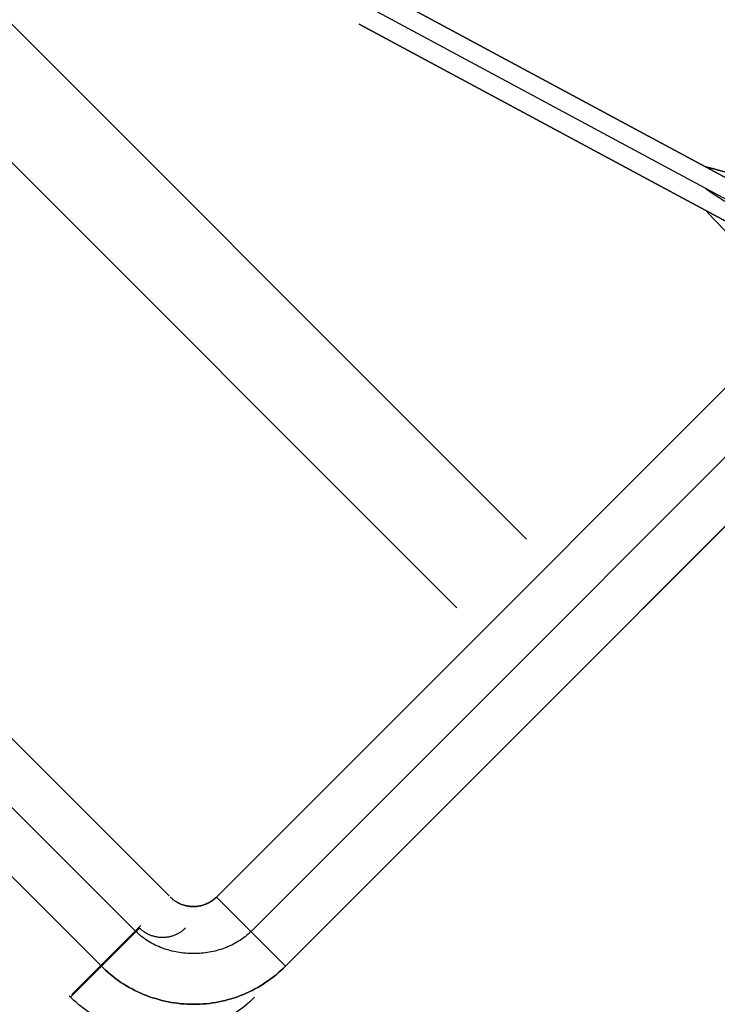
# Model space of a CAD drawing. Header units: millimetres. Extents: x -1030 to 192, y -442 to 180.
# Tile 170 of 256: x 155 to 165, y -442 to -427. Entities that reach past the tile are written whole.
import ezdxf

# ---------------------------------------------------------------- set-up
doc = ezdxf.new("R2010")
doc.units = ezdxf.units.MM
doc.header["$MEASUREMENT"] = 0
doc.layers.add('OVIDIO 120x60x72h', color=7, linetype='Continuous')

msp = doc.modelspace()

# ---------------------------------------------------------------- linework, layer by layer
at = {"layer": 'OVIDIO 120x60x72h', "extrusion": (-0.202852, 0.108979, 0.973126)}
for points in [[(299.835, 513.003), (299.835, 352.347)], [(299.835, 352.347), (299.835, 513.003)], [(300.13, 513.003), (300.13, 352.347)], [(300.426, 352.347), (300.426, 513.003)], [(300.426, 513.003), (300.426, 352.347)]]:
    msp.add_lwpolyline(points, dxfattribs=at)
at = {"layer": 'OVIDIO 120x60x72h', "extrusion": (0.26556, 0.881185, 0.391139)}
for points in [[(-238.333, 777.096), (-284.653, 837.214)], [(-284.653, 837.214), (-238.333, 777.096)]]:
    msp.add_lwpolyline(points, dxfattribs=at)
at = {"layer": 'OVIDIO 120x60x72h', "extrusion": (0.265352, 0.881275, 0.391079)}
for points in [[(-238.548, 779.698), (-280.931, 834.747)], [(-280.931, 834.747), (-238.548, 779.698)], [(-280.752, 834.885), (-238.369, 779.836)], [(-238.369, 779.836), (-280.752, 834.885)]]:
    msp.add_lwpolyline(points, dxfattribs=at)
at = {"layer": 'OVIDIO 120x60x72h', "extrusion": (0.265507, 0.881208, 0.391124)}
for points in [[(-283.907, 837.753), (-238.287, 778.533)], [(-238.287, 778.533), (-283.907, 837.753)]]:
    msp.add_lwpolyline(points, dxfattribs=at)
at = {"layer": 'OVIDIO 120x60x72h'}
for points in [[(126.245, -398.634), (162.437, -434.826)], [(125.185, -399.695), (161.369, -435.879)], [(157.676, -440.318), (190.202, -407.792)], [(190.202, -407.792), (157.676, -440.318)], [(158.207, -440.848), (190.733, -408.322)], [(158.737, -441.379), (191.263, -408.853)], [(191.263, -408.853), (158.737, -441.379)], [(163.156, -434.838), (184.722, -413.272)], [(164.217, -435.899), (185.783, -414.333)], [(138.761, -423.171), (156.431, -440.841)], [(157.676, -440.318), (158.737, -441.379)], [(158.737, -441.379), (157.676, -440.318)]]:
    msp.add_lwpolyline(points, dxfattribs=at)
at = {"layer": 'OVIDIO 120x60x72h', "extrusion": (0.000405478, -0.000405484, 1)}
for points in [[(139.277, -422.626), (156.948, -440.298)], [(156.948, -440.298), (139.277, -422.626)]]:
    msp.add_lwpolyline(points, dxfattribs=at)
at = {"layer": 'OVIDIO 120x60x72h', "extrusion": (8.00279e-07, -8.00276e-07, 1)}
for points in [[(155.899, -441.37), (138.23, -423.701)], [(138.23, -423.701), (155.899, -441.37)]]:
    msp.add_lwpolyline(points, dxfattribs=at)
at = {"layer": 'OVIDIO 120x60x72h', "extrusion": (-0.202872, 0.108995, 0.97312)}
for points in [[(297.994, 511.447), (297.994, 506.447)], [(297.994, 506.447), (297.994, 511.447)]]:
    msp.add_lwpolyline(points, dxfattribs=at)
at = {"layer": 'OVIDIO 120x60x72h', "extrusion": (-0.202866, 0.108989, 0.973122)}
msp.add_lwpolyline([(298.711, 506.439), (298.711, 511.439)], dxfattribs=at)
at = {"layer": 'OVIDIO 120x60x72h', "extrusion": (-0.12261, -0.276089, 0.953279)}
msp.add_lwpolyline([(321.497, -80.474), (321.497, -81.974)], dxfattribs=at)
at = {"layer": 'OVIDIO 120x60x72h', "extrusion": (-0.202875, 0.108996, 0.97312)}
for points in [[(299.42, 511.45), (299.42, 506.45)], [(299.42, 506.45), (299.42, 511.45)]]:
    msp.add_lwpolyline(points, dxfattribs=at)
at = {"layer": 'OVIDIO 120x60x72h', "extrusion": (-0.12261, -0.276077, 0.953283)}
for points in [[(323.928, -81.979), (323.928, -80.479)], [(323.928, -80.479), (323.928, -81.979)]]:
    msp.add_lwpolyline(points, dxfattribs=at)
at = {"layer": 'OVIDIO 120x60x72h', "extrusion": (0.265358, 0.881269, 0.391088)}
for points in [[(-282.671, 837.002), (-280.934, 834.747)], [(-280.934, 834.747), (-282.671, 837.002)]]:
    msp.add_lwpolyline(points, dxfattribs=at)
at = {"layer": 'OVIDIO 120x60x72h', "extrusion": (0.265352, 0.881275, 0.39108)}
msp.add_lwpolyline([(-280.842, 834.816), (-282.768, 837.317)], dxfattribs=at)
at = {"layer": 'OVIDIO 120x60x72h', "extrusion": (-0.12261, -0.276068, 0.953286)}
msp.add_lwpolyline([(325.048, -80.482), (325.048, -81.982)], dxfattribs=at)
at = {"layer": 'OVIDIO 120x60x72h', "extrusion": (0.26535, 0.881271, 0.391089)}
for points in [[(-282.868, 837.633), (-280.752, 834.886)], [(-280.752, 834.886), (-282.868, 837.633)]]:
    msp.add_lwpolyline(points, dxfattribs=at)
at = {"layer": 'OVIDIO 120x60x72h', "extrusion": (0, 1, 0)}
for points in [[(419.111, 757.078), (-165.568, 757.078)], [(-165.568, 755.578), (419.111, 755.578)], [(-165.568, 757.078), (419.111, 757.078)], [(419.111, 755.578), (-165.568, 755.578)], [(-165.57, 755.193), (419.111, 755.193)], [(419.111, 753.289), (-165.189, 753.289)], [(-165.189, 753.289), (419.111, 753.289)], [(-165.568, 755.538), (419.111, 755.538)]]:
    msp.add_lwpolyline(points, dxfattribs=at)
at = {"layer": 'OVIDIO 120x60x72h', "extrusion": (7.53877e-07, 1, 0)}
for points in [[(419.111, 754.632), (-165.189, 754.631)], [(-165.189, 754.631), (419.111, 754.632)]]:
    msp.add_lwpolyline(points, dxfattribs=at)
at = {"layer": 'OVIDIO 120x60x72h', "extrusion": (1, 0, 0)}
for points in [[(-429.11, 754.631), (-429.781, 753.289)], [(-429.781, 753.289), (-429.11, 754.631)]]:
    msp.add_lwpolyline(points, dxfattribs=at)
at = {"layer": 'OVIDIO 120x60x72h', "extrusion": (0.999884, -0.000231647, -0.015199)}
for points in [[(-429.3, 758.038), (-440.276, 37.931)], [(-440.276, 37.931), (-429.3, 758.038)]]:
    msp.add_lwpolyline(points, dxfattribs=at)
at = {"layer": 'OVIDIO 120x60x72h', "extrusion": (-0.000231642, 0.999884, -0.015217)}
for points in [[(-157.574, 28.873), (-168.537, 748.957)], [(-168.537, 748.957), (-157.574, 28.873)], [(-169.597, 748.94), (-158.635, 28.857)], [(-158.635, 28.857), (-169.597, 748.94)]]:
    msp.add_lwpolyline(points, dxfattribs=at)
at = {"layer": 'OVIDIO 120x60x72h', "extrusion": (0.999884, -0.000231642, -0.015217)}
for points in [[(-440.428, 37.946), (-429.466, 758.043)], [(-441.928, 37.97), (-430.966, 758.06)]]:
    msp.add_lwpolyline(points, dxfattribs=at)
at = {"layer": 'OVIDIO 120x60x72h', "extrusion": (0.999885, -0.000231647, -0.015188)}
for points in [[(-441.334, 37.943), (-430.349, 758.041)], [(-430.349, 758.041), (-441.334, 37.943)]]:
    msp.add_lwpolyline(points, dxfattribs=at)
at = {"layer": 'OVIDIO 120x60x72h', "extrusion": (0.015219, 0.015219, 0.999768)}
for points in [[(157.116, -440.845), (157.108, -440.854), (157.099, -440.862), (157.089, -440.87), (157.08, -440.878), (157.07, -440.886), (157.06, -440.894), (157.05, -440.901), (157.04, -440.908), (157.029, -440.915), (157.018, -440.921), (157.007, -440.928), (156.996, -440.934), (156.985, -440.94), (156.973, -440.945), (156.962, -440.95), (156.95, -440.955), (156.938, -440.96), (156.926, -440.964), (156.914, -440.968), (156.902, -440.972), (156.89, -440.975), (156.878, -440.978), (156.865, -440.981), (156.853, -440.983), (156.841, -440.985), (156.828, -440.987), (156.816, -440.989), (156.804, -440.99), (156.791, -440.991), (156.779, -440.991), (156.767, -440.991), (156.754, -440.991), (156.742, -440.991), (156.73, -440.99), (156.718, -440.989), (156.705, -440.988), (156.693, -440.987), (156.681, -440.985), (156.668, -440.982), (156.656, -440.98), (156.644, -440.977), (156.632, -440.974), (156.619, -440.97), (156.607, -440.967), (156.595, -440.963), (156.583, -440.958), (156.572, -440.953), (156.56, -440.948), (156.548, -440.943), (156.537, -440.937), (156.526, -440.932), (156.514, -440.925), (156.503, -440.919), (156.493, -440.912), (156.482, -440.905), (156.472, -440.898), (156.462, -440.89), (156.452, -440.883), (156.442, -440.875), (156.433, -440.867), (156.423, -440.858), (156.414, -440.85), (156.406, -440.841), (156.397, -440.832)], [(158.177, -441.906), (158.141, -441.941), (158.104, -441.976), (158.066, -442.009), (158.027, -442.042), (157.987, -442.073), (157.946, -442.104), (157.905, -442.133), (157.863, -442.162), (157.82, -442.189), (157.777, -442.215), (157.733, -442.241), (157.688, -442.265), (157.643, -442.287), (157.597, -442.309), (157.551, -442.329), (157.505, -442.349), (157.458, -442.367), (157.411, -442.383), (157.364, -442.399), (157.317, -442.413), (157.269, -442.426), (157.222, -442.438), (157.174, -442.449), (157.126, -442.458), (157.079, -442.466), (157.031, -442.473), (156.984, -442.479), (156.936, -442.484), (156.889, -442.487), (156.842, -442.49), (156.796, -442.491), (156.75, -442.491), (156.703, -442.491), (156.657, -442.489), (156.61, -442.486), (156.563, -442.481), (156.516, -442.476), (156.468, -442.47), (156.421, -442.462), (156.373, -442.453), (156.326, -442.443), (156.278, -442.432), (156.23, -442.419), (156.183, -442.406), (156.136, -442.391), (156.089, -442.374), (156.042, -442.357), (155.995, -442.338), (155.949, -442.318), (155.903, -442.297), (155.858, -442.275), (155.813, -442.252), (155.769, -442.227), (155.725, -442.201), (155.682, -442.174), (155.64, -442.146), (155.598, -442.117), (155.557, -442.087), (155.517, -442.056), (155.477, -442.024), (155.439, -441.99), (155.401, -441.956), (155.365, -441.921), (155.329, -441.885)]]:
    msp.add_lwpolyline(points, dxfattribs=at)
at = {"layer": 'OVIDIO 120x60x72h', "extrusion": (0.014183, 0.014097, 0.9998)}
for points in [[(156.443, -440.801), (155.379, -441.859)], [(155.379, -441.859), (156.443, -440.801)]]:
    msp.add_lwpolyline(points, dxfattribs=at)
at = {"layer": 'OVIDIO 120x60x72h', "extrusion": (0.01522, 0.01522, 0.999768)}
msp.add_lwpolyline([(155.348, -441.906), (156.409, -440.845)], dxfattribs=at)
at = {"layer": 'OVIDIO 120x60x72h'}
for points in [[(165.568, -429.208, 754.695), (165.442, -429.177, 754.671), (165.315, -429.144, 754.65), (165.189, -429.11, 754.631)], [(165.189, -429.11, 754.631), (165.315, -429.144, 754.65), (165.442, -429.177, 754.671), (165.568, -429.208, 754.695)], [(165.189, -429.446, 753.96), (165.236, -429.478, 753.977), (165.284, -429.51, 753.995), (165.331, -429.541, 754.013), (165.379, -429.572, 754.033), (165.426, -429.602, 754.053), (165.473, -429.632, 754.075), (165.521, -429.661, 754.097), (165.568, -429.689, 754.12)], [(165.189, -429.781, 753.289), (165.252, -429.85, 753.326), (165.315, -429.917, 753.364), (165.379, -429.983, 753.406), (165.442, -430.047, 753.45), (165.505, -430.11, 753.496), (165.568, -430.17, 753.545)], [(165.568, -430.17, 753.545), (165.505, -430.11, 753.496), (165.442, -430.047, 753.45), (165.379, -429.983, 753.406), (165.315, -429.917, 753.364), (165.252, -429.85, 753.326), (165.189, -429.781, 753.289)], [(156.963, -440.313, 35.548), (156.969, -440.319, 35.548), (156.975, -440.325, 35.548), (156.981, -440.332, 35.548), (156.988, -440.338, 35.548), (156.994, -440.343, 35.548), (157.001, -440.349, 35.548), (157.007, -440.355, 35.548), (157.014, -440.36, 35.548), (157.021, -440.365, 35.548), (157.028, -440.371, 35.548), (157.035, -440.375, 35.548), (157.042, -440.38, 35.548), (157.049, -440.385, 35.548), (157.056, -440.39, 35.548), (157.063, -440.394, 35.548), (157.07, -440.398, 35.549), (157.077, -440.402, 35.549), (157.085, -440.406, 35.549), (157.092, -440.41, 35.549), (157.1, -440.414, 35.549), (157.115, -440.421, 35.549), (157.13, -440.427, 35.549), (157.145, -440.433, 35.549), (157.161, -440.439, 35.55), (157.177, -440.444, 35.55), (157.192, -440.448, 35.55), (157.208, -440.452, 35.551), (157.224, -440.455, 35.551), (157.241, -440.458, 35.552), (157.257, -440.46, 35.552), (157.273, -440.462, 35.553), (157.289, -440.464, 35.554), (157.306, -440.464, 35.554), (157.322, -440.465, 35.555), (157.339, -440.464, 35.556), (157.355, -440.464, 35.557), (157.371, -440.462, 35.558), (157.387, -440.46, 35.559), (157.404, -440.458, 35.559), (157.42, -440.455, 35.56), (157.436, -440.452, 35.561), (157.451, -440.448, 35.562), (157.467, -440.443, 35.563), (157.483, -440.438, 35.564), (157.498, -440.433, 35.565), (157.513, -440.427, 35.566), (157.528, -440.42, 35.567), (157.543, -440.413, 35.568), (157.558, -440.406, 35.569), (157.572, -440.398, 35.57), (157.586, -440.389, 35.571), (157.6, -440.38, 35.572), (157.614, -440.371, 35.573), (157.627, -440.361, 35.574), (157.64, -440.351, 35.575), (157.652, -440.341, 35.576), (157.664, -440.33, 35.577), (157.676, -440.318, 35.578)], [(157.676, -440.318, 35.578), (157.664, -440.33, 35.577), (157.652, -440.341, 35.576), (157.64, -440.351, 35.575), (157.627, -440.361, 35.574), (157.614, -440.371, 35.573), (157.6, -440.38, 35.572), (157.586, -440.389, 35.571), (157.572, -440.398, 35.57), (157.558, -440.406, 35.569), (157.543, -440.413, 35.568), (157.528, -440.42, 35.567), (157.513, -440.427, 35.566), (157.498, -440.433, 35.565), (157.483, -440.438, 35.564), (157.467, -440.443, 35.563), (157.451, -440.448, 35.562), (157.436, -440.452, 35.561), (157.42, -440.455, 35.56), (157.404, -440.458, 35.559), (157.387, -440.46, 35.559), (157.371, -440.462, 35.558), (157.355, -440.464, 35.557), (157.339, -440.464, 35.556), (157.322, -440.465, 35.555), (157.306, -440.464, 35.554), (157.289, -440.464, 35.554), (157.273, -440.462, 35.553), (157.257, -440.46, 35.552), (157.241, -440.458, 35.552), (157.224, -440.455, 35.551), (157.208, -440.452, 35.551), (157.192, -440.448, 35.55), (157.177, -440.444, 35.55), (157.161, -440.439, 35.55), (157.145, -440.433, 35.549), (157.13, -440.427, 35.549), (157.115, -440.421, 35.549), (157.1, -440.414, 35.549), (157.092, -440.41, 35.549), (157.085, -440.406, 35.549), (157.077, -440.402, 35.549), (157.07, -440.398, 35.549), (157.063, -440.394, 35.548), (157.056, -440.39, 35.548), (157.049, -440.385, 35.548), (157.042, -440.38, 35.548), (157.035, -440.375, 35.548), (157.028, -440.371, 35.548), (157.021, -440.365, 35.548), (157.014, -440.36, 35.548), (157.007, -440.355, 35.548), (157.001, -440.349, 35.548), (156.994, -440.343, 35.548), (156.988, -440.338, 35.548), (156.981, -440.332, 35.548), (156.975, -440.325, 35.548), (156.969, -440.319, 35.548), (156.963, -440.313, 35.548)], [(158.207, -440.848, 35.578), (158.185, -440.869, 35.578), (158.162, -440.889, 35.578), (158.139, -440.909, 35.577), (158.115, -440.928, 35.577), (158.091, -440.946, 35.576), (158.067, -440.963, 35.576), (158.042, -440.98, 35.576), (158.016, -440.996, 35.575), (157.99, -441.012, 35.575), (157.964, -441.027, 35.574), (157.938, -441.041, 35.574), (157.911, -441.055, 35.574), (157.883, -441.068, 35.573), (157.856, -441.08, 35.573), (157.828, -441.091, 35.573), (157.8, -441.102, 35.572), (157.771, -441.112, 35.572), (157.742, -441.122, 35.572), (157.713, -441.131, 35.571), (157.684, -441.139, 35.571), (157.655, -441.147, 35.571), (157.625, -441.154, 35.57), (157.595, -441.16, 35.57), (157.565, -441.166, 35.57), (157.535, -441.171, 35.569), (157.505, -441.175, 35.569), (157.475, -441.179, 35.569), (157.444, -441.182, 35.568), (157.414, -441.184, 35.568), (157.383, -441.186, 35.568), (157.353, -441.187, 35.567), (157.322, -441.187, 35.567), (157.292, -441.187, 35.567), (157.261, -441.186, 35.567), (157.231, -441.184, 35.566), (157.2, -441.182, 35.566), (157.17, -441.179, 35.566), (157.139, -441.175, 35.566), (157.109, -441.171, 35.565), (157.079, -441.166, 35.565), (157.049, -441.16, 35.565), (157.019, -441.154, 35.565), (156.99, -441.147, 35.564), (156.96, -441.139, 35.564), (156.931, -441.131, 35.564), (156.902, -441.122, 35.564), (156.873, -441.113, 35.564), (156.845, -441.102, 35.564), (156.817, -441.092, 35.563), (156.789, -441.08, 35.563), (156.761, -441.068, 35.563), (156.734, -441.055, 35.563), (156.707, -441.041, 35.563), (156.68, -441.027, 35.563), (156.654, -441.012, 35.563), (156.628, -440.997, 35.563), (156.603, -440.981, 35.562), (156.578, -440.964, 35.562), (156.554, -440.946, 35.562), (156.529, -440.928, 35.562), (156.506, -440.909, 35.562), (156.483, -440.89, 35.562), (156.46, -440.87, 35.562), (156.438, -440.849, 35.562), (156.432, -440.843, 35.562)], [(155.899, -441.37, 35.578), (155.935, -441.406, 35.578), (155.972, -441.441, 35.578), (156.01, -441.475, 35.578), (156.049, -441.508, 35.578), (156.088, -441.54, 35.578), (156.127, -441.57, 35.578), (156.168, -441.6, 35.578), (156.209, -441.628, 35.578), (156.251, -441.655, 35.578), (156.293, -441.681, 35.578), (156.335, -441.705, 35.578), (156.379, -441.729, 35.578), (156.423, -441.752, 35.578), (156.467, -441.773, 35.578), (156.512, -441.793, 35.578), (156.557, -441.813, 35.578), (156.603, -441.831, 35.578), (156.649, -441.848, 35.578), (156.695, -441.864, 35.578), (156.742, -441.878, 35.578), (156.789, -441.892, 35.578), (156.837, -441.904, 35.578), (156.884, -441.916, 35.578), (156.932, -441.926, 35.578), (156.981, -441.935, 35.578), (157.029, -441.943, 35.578), (157.078, -441.949, 35.578), (157.126, -441.955, 35.578), (157.175, -441.959, 35.578), (157.224, -441.962, 35.578), (157.273, -441.964, 35.578), (157.322, -441.965, 35.578), (157.371, -441.964, 35.578), (157.42, -441.962, 35.578), (157.469, -441.959, 35.578), (157.518, -441.955, 35.578), (157.567, -441.95, 35.578), (157.616, -441.943, 35.578), (157.664, -441.935, 35.578), (157.712, -441.926, 35.578), (157.76, -441.916, 35.578), (157.808, -441.905, 35.578), (157.856, -441.892, 35.578), (157.903, -441.879, 35.578), (157.95, -441.864, 35.578), (157.996, -441.848, 35.578), (158.042, -441.831, 35.578), (158.088, -441.812, 35.578), (158.133, -441.793, 35.578), (158.178, -441.773, 35.578), (158.222, -441.751, 35.578), (158.265, -441.728, 35.578), (158.308, -441.705, 35.578), (158.351, -441.68, 35.578), (158.392, -441.654, 35.578), (158.434, -441.627, 35.578), (158.474, -441.6, 35.578), (158.514, -441.571, 35.578), (158.553, -441.541, 35.578), (158.591, -441.511, 35.578), (158.629, -441.479, 35.578), (158.666, -441.446, 35.578), (158.702, -441.413, 35.578), (158.737, -441.379, 35.578)], [(158.737, -441.379, 35.578), (158.702, -441.413, 35.578), (158.666, -441.446, 35.578), (158.629, -441.479, 35.578), (158.591, -441.511, 35.578), (158.553, -441.541, 35.578), (158.514, -441.571, 35.578), (158.474, -441.6, 35.578), (158.434, -441.627, 35.578), (158.392, -441.654, 35.578), (158.351, -441.68, 35.578), (158.308, -441.705, 35.578), (158.265, -441.728, 35.578), (158.222, -441.751, 35.578), (158.178, -441.773, 35.578), (158.133, -441.793, 35.578), (158.088, -441.812, 35.578), (158.042, -441.831, 35.578), (157.996, -441.848, 35.578), (157.95, -441.864, 35.578), (157.903, -441.879, 35.578), (157.856, -441.892, 35.578), (157.808, -441.905, 35.578), (157.76, -441.916, 35.578), (157.712, -441.926, 35.578), (157.664, -441.935, 35.578), (157.616, -441.943, 35.578), (157.567, -441.95, 35.578), (157.518, -441.955, 35.578), (157.469, -441.959, 35.578), (157.42, -441.962, 35.578), (157.371, -441.964, 35.578), (157.322, -441.965, 35.578), (157.273, -441.964, 35.578), (157.224, -441.962, 35.578), (157.175, -441.959, 35.578), (157.126, -441.955, 35.578), (157.078, -441.949, 35.578), (157.029, -441.943, 35.578), (156.981, -441.935, 35.578), (156.932, -441.926, 35.578), (156.884, -441.916, 35.578), (156.837, -441.904, 35.578), (156.789, -441.892, 35.578), (156.742, -441.878, 35.578), (156.695, -441.864, 35.578), (156.649, -441.848, 35.578), (156.603, -441.831, 35.578), (156.557, -441.813, 35.578), (156.512, -441.793, 35.578), (156.467, -441.773, 35.578), (156.423, -441.752, 35.578), (156.379, -441.729, 35.578), (156.335, -441.705, 35.578), (156.293, -441.681, 35.578), (156.251, -441.655, 35.578), (156.209, -441.628, 35.578), (156.168, -441.6, 35.578), (156.127, -441.57, 35.578), (156.088, -441.54, 35.578), (156.049, -441.508, 35.578), (156.01, -441.475, 35.578), (155.972, -441.441, 35.578), (155.935, -441.406, 35.578), (155.899, -441.37, 35.578)]]:
    msp.add_polyline3d(points, dxfattribs=at)

doc.saveas('drawing.dxf')
